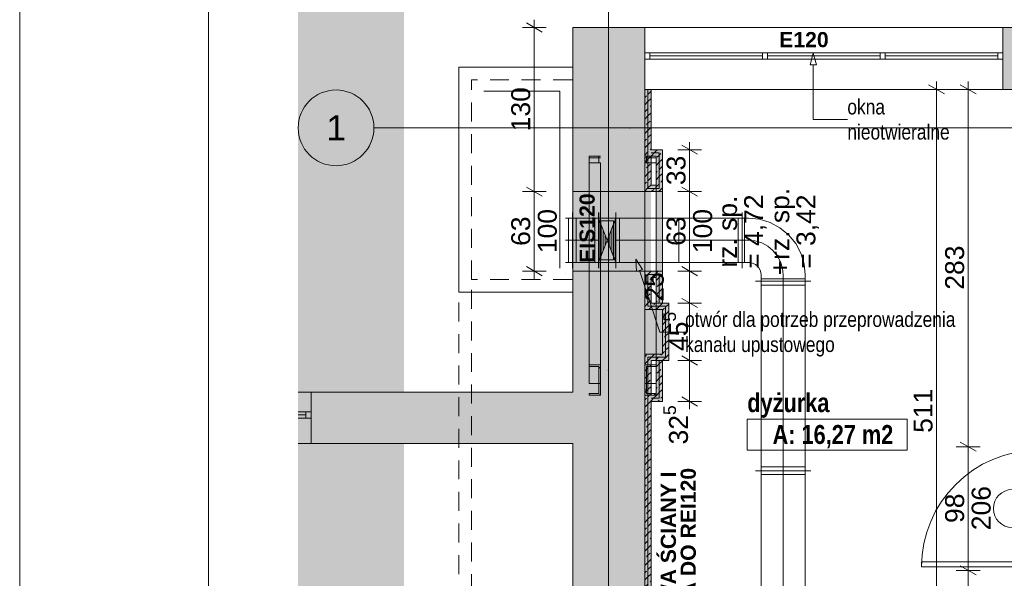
# Paper-space layout 'A-31 RZUT - PIĘTRO 1' of a CAD drawing. Header units: millimetres. Extents: x 0 to 800, y 0 to 594.
# Tile 7 of 21: x 0 to 156, y 341 to 430. Entities that reach past the tile are written whole.
import ezdxf
from ezdxf.xclip import XClip

# ---------------------------------------------------------------- set-up
doc = ezdxf.new("R2010")
doc.units = ezdxf.units.MM
doc.header["$MEASUREMENT"] = 0
doc.header["$XCLIPFRAME"] = 0
for name, pattern in [('ACAD_ISO02W100', [15, 12, -3]), ('DASHDOT', [254, 127, -63.5, 0, -63.5]), ('DASHDOTX2', [1000, 500, -250, 0, -250]), ('Przer. długie kreski', [2.5, 1.5, -1]), ('PRZERYWANA_DU_A', [550, 350, -200])]:
    doc.linetypes.add(name, pattern=pattern)
for name, color, linetype, lineweight in [('0_Nr_pióra__2', 8, 'Continuous', 13), ('A_Arkusz_Nr_pióra__1', 7, 'Continuous', 20), ('A_strefy_Nr_pióra__1', 7, 'Continuous', 20), ('A_wymiary_Nr_pióra__1', 7, 'Continuous', 20), ('A_wymiary_Nr_pióra__2', 8, 'Continuous', 13), ('A_ściany proj_Nr_pióra__1', 7, 'Continuous', 20), ('A_ściany proj_Nr_pióra__2', 8, 'Continuous', 13), ('A_ściany_Nr_pióra__1', 7, 'Continuous', 20), ('Drzwi Archicad_Nr_pióra__3', 252, 'Continuous', 13), ('Znaczniki drzwi Archicada_Nr_pióra__3', 252, 'Continuous', 13)]:
    doc.layers.add(name, color=color, linetype=linetype, lineweight=lineweight)
for name, color, linetype in [('A_konstrukcja stalowa', 7, 'Continuous'), ('A_podrys', 7, 'Continuous'), ('A_ppoż proj', 7, 'Continuous'), ('A_ściany', 7, 'Continuous'), ('A_ściany proj', 7, 'Continuous')]:
    doc.layers.add(name, color=color, linetype=linetype)
for name, color, linetype, lineweight, true_color in [('A_konstrukcja stalowa_Nr_pióra__10', 7, 'Continuous', 13, 0x4b4b4b), ('A_konstrukcja stalowa_Nr_pióra__20', 252, 'Continuous', 5, 0x696969), ('A_opis_Nr_pióra__255', 7, 'Continuous', 15, 0x242424), ('A_opis_Nr_pióra__8', 7, 'Continuous', 13, 0x4c4c4c), ('A_osie_Nr_pióra__16', 7, 'Continuous', 5, 0x0f0f0f), ('A_osie_Nr_pióra__76', 7, 'Continuous', 5, 0x2d2d2d), ('A_ppoż proj_Nr_pióra__8', 7, 'Continuous', 13, 0x4c4c4c), ('A_sanitarne_Nr_pióra__6', 7, 'Continuous', 13, 0xa9a9a9), ('A_ściany proj_Nr_pióra__10', 7, 'Continuous', 13, 0x4b4b4b), ('A_ściany proj_Nr_pióra__26', 7, 'Continuous', 5, 0x0f0f0f), ('A_ściany_Nr_pióra__10', 7, 'Continuous', 13, 0x4b4b4b), ('A_ściany_Nr_pióra__19', 7, 'Continuous', 5, 0x191919), ('Okna Archicada_Nr_pióra__19', 7, 'Continuous', 5, 0x191919)]:
    doc.layers.add(name, color=color, linetype=linetype, lineweight=lineweight, true_color=true_color)
doc.styles.add('STYL_AUTOMATYCZNY_1', font='arial.ttf')
doc.styles.add('STYL_AUTOMATYCZNY_2', font='ARIALN.TTF')
doc.styles.add('STYL_AUTOMATYCZNY_3', font='arial.ttf')
doc.styles.add('STYL_AUTOMATYCZNY_5', font='arial.ttf')
doc.styles.add('STYL_AUTOMATYCZNY_6', font='ARIALN.TTF')
pattern_1 = [(45, (-3193.413, -647.603), (-3.232892, 3.232892), []), (45, (-3194.4907, -646.525), (-3.232892, 3.232892), [])]
pattern_2 = [(45, (-3193.4131, -647.6028), (-1.1404925, 1.1404925), []), (45, (-3192.2726, -647.6028), (-1.1404925, 1.1404925), [0.80646, -0.40322])]

# ---------------------------------------------------------------- blocks, each defined once
blk = doc.blocks.new('Rysunek_1_1', base_point=(-3193.41, -647.6))
at = {"linetype": 'Continuous', "lineweight": 0, "true_color": 0x484848}
blk.add_hatch(color=251, dxfattribs=at).paths.add_polyline_path([(44.07, 110.55), (60.84, 110.55), (60.84, 572.17), (374.97, 572.17), (374.97, 300.55), (544.97, 300.55), (544.97, 582.17), (44.07, 582.17)])
at = {"layer": 'A_konstrukcja stalowa', "linetype": 'Continuous', "lineweight": 0, "true_color": 0x4b4b4b}
h = blk.add_hatch(dxfattribs=at)
h.set_pattern_fill('steel_0001', color=251, style=0, pattern_type=2)
h.set_pattern_definition(pattern_1)
h.paths.add_polyline_path([(90.13, 370.22), (91.93, 370.22), (91.93, 375.02), (90.13, 375.02), (90.13, 374.77), (91.68, 374.77), (91.68, 370.47), (90.13, 370.47)])
h = blk.add_hatch(dxfattribs=at)
h.set_pattern_fill('steel_0001', color=251, style=0, pattern_type=2)
h.set_pattern_definition(pattern_1)
h.paths.add_polyline_path([(100.73, 370.22), (100.73, 370.47), (99.18, 370.47), (99.18, 374.77), (100.73, 374.77), (100.73, 375.02), (98.93, 375.02), (98.93, 370.22)])
at = {"layer": 'A_ppoż proj', "linetype": 'Continuous', "lineweight": 0, "true_color": 0x121212}
h = blk.add_hatch(color=250, dxfattribs=at)
h.paths.add_polyline_path([(98.93, 402.45), (87.52, 402.45), (87.52, 389.85), (98.93, 389.85), (98.93, 383.81), (101.72, 383.81), (101.72, 376.71), (98.93, 376.71), (98.93, 308.11), (99.93, 308.11), (99.93, 369.22), (101.73, 369.22), (101.73, 375.71), (102.72, 375.71), (102.72, 384.81), (101.73, 384.81), (101.73, 389.85), (99.93, 389.85), (99.93, 402.45), (101.73, 402.45), (101.73, 409.08), (99.93, 409.08), (99.93, 418.65), (98.93, 418.65)])
h.paths.add_polyline_path([(99.93, 384.81), (99.93, 388.85), (100.73, 388.85), (100.73, 384.81)], flags=0)
h.paths.add_polyline_path([(99.93, 403.45), (99.93, 408.08), (100.73, 408.08), (100.73, 403.45)], flags=0)
h.paths.add_polyline_path([(99.93, 370.22), (99.93, 375.71), (100.73, 375.71), (100.73, 370.22)], flags=0)
at = {"layer": 'A_ppoż proj', "linetype": 'Continuous', "lineweight": 0, "true_color": 0x161616}
blk.add_hatch(color=250, dxfattribs=at).paths.add_polyline_path([(100.73, 402.45), (100.73, 389.85), (101.73, 389.85), (101.73, 402.45)])
at = {"layer": 'A_ściany', "linetype": 'Continuous', "lineweight": 0, "true_color": 0x000000}
for points in [[(98.93, 428.45), (87.52, 428.45), (98.93, 418.65)], [(87.52, 428.45), (87.52, 402.45), (96.33, 402.45), (98.93, 402.45), (98.93, 418.65)], [(164.99, 418.65), (164.99, 428.45), (155.59, 428.45), (155.59, 418.65)], [(87.52, 383.81), (98.93, 383.81), (98.93, 389.85), (96.33, 389.85), (87.52, 389.85)], [(87.52, 383.81), (87.52, 376.71), (101.72, 376.71), (101.72, 383.81)], [(87.52, 376.71), (87.52, 308.11), (98.93, 308.11), (98.93, 376.71)], [(87.52, 362.58), (87.52, 370.68), (46.11, 370.68), (46.11, 362.58)]]:
    blk.add_hatch(color=18, dxfattribs=at).paths.add_polyline_path(points)
at = {"layer": 'A_ściany proj', "linetype": 'Continuous', "lineweight": 0, "true_color": 0x4b4b4b}
h = blk.add_hatch(dxfattribs=at)
h.set_pattern_fill('FP_65_0001', color=251, style=0, pattern_type=2)
h.set_pattern_definition(pattern_2)
h.paths.add_polyline_path([(98.93, 418.65), (98.93, 402.45), (99.43, 402.95), (99.43, 418.65)])
h = blk.add_hatch(dxfattribs=at)
h.set_pattern_fill('FP_65_0001', color=251, style=0, pattern_type=2)
h.set_pattern_definition(pattern_2)
h.paths.add_polyline_path([(99.93, 408.58), (99.93, 418.65), (99.43, 418.65), (99.43, 408.58)])
h = blk.add_hatch(dxfattribs=at)
h.set_pattern_fill('FP_65_0001', color=251, style=0, pattern_type=2)
h.set_pattern_definition(pattern_2)
h.paths.add_polyline_path([(99.43, 408.58), (99.43, 408.08), (99.93, 408.08), (99.93, 408.58)])
h = blk.add_hatch(dxfattribs=at)
h.set_pattern_fill('FP_65_0001', color=251, style=0, pattern_type=2)
h.set_pattern_definition(pattern_2)
h.paths.add_polyline_path([(101.73, 409.08), (99.93, 409.08), (99.93, 408.58), (101.23, 408.58)])
h = blk.add_hatch(dxfattribs=at)
h.set_pattern_fill('FP_65_0001', color=251, style=0, pattern_type=2)
h.set_pattern_definition(pattern_2)
h.paths.add_polyline_path([(99.93, 408.08), (100.73, 408.08), (101.23, 408.58), (99.93, 408.58)])
h = blk.add_hatch(dxfattribs=at)
h.set_pattern_fill('FP_65_0001', color=251, style=0, pattern_type=2)
h.set_pattern_definition(pattern_2)
h.paths.add_polyline_path([(100.73, 408.08), (100.73, 403.45), (101.23, 402.95), (101.23, 408.58)])
h = blk.add_hatch(dxfattribs=at)
h.set_pattern_fill('FP_65_0001', color=251, style=0, pattern_type=2)
h.set_pattern_definition(pattern_2)
h.paths.add_polyline_path([(101.73, 402.45), (101.73, 409.08), (101.23, 408.58), (101.23, 402.95)])
h = blk.add_hatch(dxfattribs=at)
h.set_pattern_fill('FP_65_0001', color=251, style=0, pattern_type=2)
h.set_pattern_definition(pattern_2)
h.paths.add_polyline_path([(99.43, 408.08), (99.43, 402.95), (99.93, 403.45), (99.93, 408.08)])
h = blk.add_hatch(dxfattribs=at)
h.set_pattern_fill('FP_65_0001', color=251, style=0, pattern_type=2)
h.set_pattern_definition(pattern_2)
h.paths.add_polyline_path([(98.93, 402.45), (101.73, 402.45), (101.23, 402.95), (99.43, 402.95)])
h = blk.add_hatch(dxfattribs=at)
h.set_pattern_fill('FP_65_0001', color=251, style=0, pattern_type=2)
h.set_pattern_definition(pattern_2)
h.paths.add_polyline_path([(100.73, 403.45), (99.93, 403.45), (99.43, 402.95), (101.23, 402.95)])
h = blk.add_hatch(dxfattribs=at)
h.set_pattern_fill('FP_65_0001', color=251, style=0, pattern_type=2)
h.set_pattern_definition(pattern_2)
h.paths.add_polyline_path([(98.93, 389.85), (98.93, 383.81), (99.43, 384.31), (99.43, 389.35)])
h = blk.add_hatch(dxfattribs=at)
h.set_pattern_fill('FP_65_0001', color=251, style=0, pattern_type=2)
h.set_pattern_definition(pattern_2)
h.paths.add_polyline_path([(101.73, 389.85), (98.93, 389.85), (99.43, 389.35), (101.23, 389.35)])
h = blk.add_hatch(dxfattribs=at)
h.set_pattern_fill('FP_65_0001', color=251, style=0, pattern_type=2)
h.set_pattern_definition(pattern_2)
h.paths.add_polyline_path([(101.73, 384.81), (101.73, 389.85), (101.23, 389.35), (101.23, 384.81)])
h = blk.add_hatch(dxfattribs=at)
h.set_pattern_fill('FP_65_0001', color=251, style=0, pattern_type=2)
h.set_pattern_definition(pattern_2)
h.paths.add_polyline_path([(99.93, 384.81), (99.93, 388.85), (99.43, 389.35), (99.43, 384.31)])
h = blk.add_hatch(dxfattribs=at)
h.set_pattern_fill('FP_65_0001', color=251, style=0, pattern_type=2)
h.set_pattern_definition(pattern_2)
h.paths.add_polyline_path([(99.93, 388.85), (100.73, 388.85), (101.23, 389.35), (99.43, 389.35)])
h = blk.add_hatch(dxfattribs=at)
h.set_pattern_fill('FP_65_0001', color=251, style=0, pattern_type=2)
h.set_pattern_definition(pattern_2)
h.paths.add_polyline_path([(100.73, 388.85), (100.73, 384.81), (101.23, 384.81), (101.23, 389.35)])
h = blk.add_hatch(dxfattribs=at)
h.set_pattern_fill('FP_65_0001', color=251, style=0, pattern_type=2)
h.set_pattern_definition(pattern_2)
h.paths.add_polyline_path([(98.93, 383.81), (101.72, 383.81), (102.22, 384.31), (99.43, 384.31)])
h = blk.add_hatch(dxfattribs=at)
h.set_pattern_fill('FP_65_0001', color=251, style=0, pattern_type=2)
h.set_pattern_definition(pattern_2)
h.paths.add_polyline_path([(102.72, 384.81), (99.93, 384.81), (99.43, 384.31), (102.22, 384.31)])
h = blk.add_hatch(dxfattribs=at)
h.set_pattern_fill('FP_65_0001', color=251, style=0, pattern_type=2)
h.set_pattern_definition(pattern_2)
h.paths.add_polyline_path([(101.72, 383.81), (101.72, 376.71), (102.22, 376.21), (102.22, 384.31)])
h = blk.add_hatch(dxfattribs=at)
h.set_pattern_fill('FP_65_0001', color=251, style=0, pattern_type=2)
h.set_pattern_definition(pattern_2)
h.paths.add_polyline_path([(102.72, 375.71), (102.72, 384.81), (102.22, 384.31), (102.22, 376.21)])
h = blk.add_hatch(dxfattribs=at)
h.set_pattern_fill('FP_65_0001', color=251, style=0, pattern_type=2)
h.set_pattern_definition(pattern_2)
h.paths.add_polyline_path([(98.93, 376.71), (98.93, 308.11), (99.43, 308.11), (99.43, 376.21)])
h = blk.add_hatch(dxfattribs=at)
h.set_pattern_fill('FP_65_0001', color=251, style=0, pattern_type=2)
h.set_pattern_definition(pattern_2)
h.paths.add_polyline_path([(101.72, 376.71), (98.93, 376.71), (99.43, 376.21), (102.22, 376.21)])
h = blk.add_hatch(dxfattribs=at)
h.set_pattern_fill('FP_65_0001', color=251, style=0, pattern_type=2)
h.set_pattern_definition(pattern_2)
h.paths.add_polyline_path([(99.93, 369.72), (99.93, 375.71), (99.43, 376.21), (99.43, 369.72)])
h = blk.add_hatch(dxfattribs=at)
h.set_pattern_fill('FP_65_0001', color=251, style=0, pattern_type=2)
h.set_pattern_definition(pattern_2)
h.paths.add_polyline_path([(99.93, 375.71), (102.72, 375.71), (102.22, 376.21), (99.43, 376.21)])
h = blk.add_hatch(dxfattribs=at)
h.set_pattern_fill('FP_65_0001', color=251, style=0, pattern_type=2)
h.set_pattern_definition(pattern_2)
h.paths.add_polyline_path([(100.73, 375.71), (100.73, 370.22), (101.23, 369.72), (101.23, 375.71)])
h = blk.add_hatch(dxfattribs=at)
h.set_pattern_fill('FP_65_0001', color=251, style=0, pattern_type=2)
h.set_pattern_definition(pattern_2)
h.paths.add_polyline_path([(101.73, 369.22), (101.73, 375.71), (101.23, 375.71), (101.23, 369.72)])
h = blk.add_hatch(dxfattribs=at)
h.set_pattern_fill('FP_65_0001', color=251, style=0, pattern_type=2)
h.set_pattern_definition(pattern_2)
h.paths.add_polyline_path([(99.43, 369.72), (99.43, 369.22), (99.93, 369.22), (99.93, 369.72)])
h = blk.add_hatch(dxfattribs=at)
h.set_pattern_fill('FP_65_0001', color=251, style=0, pattern_type=2)
h.set_pattern_definition(pattern_2)
h.paths.add_polyline_path([(100.73, 370.22), (99.93, 370.22), (99.93, 369.72), (101.23, 369.72)])
h = blk.add_hatch(dxfattribs=at)
h.set_pattern_fill('FP_65_0001', color=251, style=0, pattern_type=2)
h.set_pattern_definition(pattern_2)
h.paths.add_polyline_path([(99.93, 369.22), (101.73, 369.22), (101.23, 369.72), (99.93, 369.72)])
h = blk.add_hatch(dxfattribs=at)
h.set_pattern_fill('FP_65_0001', color=251, style=0, pattern_type=2)
h.set_pattern_definition(pattern_2)
h.paths.add_polyline_path([(99.43, 369.22), (99.43, 308.11), (99.93, 308.11), (99.93, 369.22)])
at = {"layer": '0_Nr_pióra__2', "color": 8, "linetype": 'PRZERYWANA_DU_A', "lineweight": 13, "ltscale": 2, "flags": 128}
blk.add_lwpolyline([(544.97, 300.55), (374.97, 300.55), (374.97, 572.17), (60.84, 572.17), (60.84, 110.55)], dxfattribs=at)
at = {"layer": 'A_konstrukcja stalowa_Nr_pióra__10', "color": 251, "linetype": 'Continuous', "lineweight": 13, "ltscale": 2, "true_color": 0x4b4b4b, "flags": 128}
for points in [[(90.13, 370.22), (91.93, 370.22), (91.93, 375.02), (90.13, 375.02), (90.13, 374.77), (91.68, 374.77), (91.68, 370.47), (90.13, 370.47)], [(100.73, 370.22), (98.93, 370.22), (98.93, 375.02), (100.73, 375.02), (100.73, 374.77), (99.18, 374.77), (99.18, 370.47), (100.73, 370.47)]]:
    blk.add_lwpolyline(points, close=True, dxfattribs=at)
at = {"layer": 'A_konstrukcja stalowa_Nr_pióra__20', "color": 251, "linetype": 'Continuous', "lineweight": 5, "ltscale": 2, "true_color": 0x696969}
for p, q in [((90.13, 407.01), (90.13, 408.08)), ((90.13, 408.08), (91.93, 408.08)), ((90.13, 407.82), (91.93, 407.82)), ((90.13, 372.08), (90.13, 407.01)), ((90.13, 407.01), (91.93, 407.01)), ((91.68, 408.08), (91.68, 407.01)), ((91.93, 372.08), (91.93, 407.01)), ((100.73, 408.08), (98.93, 408.08)), ((100.73, 407.82), (98.93, 407.82)), ((100.73, 407.01), (98.93, 407.01)), ((98.93, 372.08), (98.93, 407.01)), ((99.18, 408.08), (99.18, 407.01)), ((100.73, 407.01), (100.73, 408.08)), ((100.73, 372.08), (100.73, 407.01)), ((91.93, 372.08), (90.13, 372.08)), ((98.93, 372.08), (100.73, 372.08))]:
    blk.add_line(p, q, dxfattribs=at)
at = {"layer": 'A_opis_Nr_pióra__255', "color": 250, "linetype": 'Continuous', "lineweight": 15, "ltscale": 2, "true_color": 0x242424}
for p, q in [((125.59, 424.4), (125.09, 422.54)), ((125.59, 424.4), (126.09, 422.54)), ((126.09, 422.54), (125.09, 422.54)), ((125.59, 422.54), (125.59, 413.87)), ((125.59, 413.87), (130.99, 413.87)), ((97.53, 391.74), (98.58, 390.12)), ((97.53, 391.74), (97.63, 389.81)), ((98.58, 390.12), (97.63, 389.81)), ((98.11, 389.97), (101.29, 380.22)), ((101.29, 380.22), (105.31, 380.22))]:
    blk.add_line(p, q, dxfattribs=at)
at = {"layer": 'A_osie_Nr_pióra__16', "color": 250, "linetype": 'DASHDOTX2', "lineweight": 5, "ltscale": 2, "true_color": 0x0f0f0f}
for p, q in [((93.18, 374.19), (93.18, 449.96)), ((96.57, 412.55), (56.07, 412.55)), ((544.97, 412.55), (96.57, 412.55)), ((96.57, 412.55), (96.57, 412.55)), ((93.18, 374.19), (93.18, 110.55))]:
    blk.add_line(p, q, dxfattribs=at)
for p in [(96.57, 412.55), (93.18, 374.19), (93.18, 374.19)]:
    blk.add_point(p, dxfattribs=at)
at = {"layer": 'A_osie_Nr_pióra__76', "color": 250, "linetype": 'Continuous', "lineweight": 5, "ltscale": 2, "true_color": 0x2d2d2d}
blk.add_circle((50.07, 412.55), 6, dxfattribs=at)
at = {"layer": 'A_sanitarne_Nr_pióra__6', "color": 253, "linetype": 'Continuous', "lineweight": 13, "ltscale": 2, "true_color": 0xa9a9a9}
for p, q in [((73.48, 418.35), (85.48, 418.35)), ((85.48, 418.35), (85.48, 394.75)), ((87.48, 399.15), (87.48, 390.35)), ((87.48, 399.15), (87.48, 390.35)), ((91.63, 399.15), (91.63, 390.35)), ((91.64, 399.15), (91.64, 390.35)), ((94.33, 390.35), (94.33, 399.15)), ((114.33, 399.15), (114.33, 390.35)), ((86.38, 398.25), (115.33, 398.25)), ((86.88, 398.25), (86.88, 391.25)), ((88.08, 398.25), (88.08, 391.25)), ((91.04, 398.25), (91.04, 391.25)), ((94.33, 398.25), (91.63, 391.25)), ((91.63, 398.25), (94.33, 391.25)), ((91.71, 398.04), (91.71, 391.45)), ((93.98, 397.85), (91.98, 397.85)), ((91.98, 397.85), (91.98, 391.65)), ((93.98, 391.65), (93.98, 397.85)), ((94.25, 398.04), (94.25, 391.45)), ((94.93, 391.25), (94.93, 398.25)), ((104.33, 398.25), (104.33, 391.25)), ((113.73, 391.25), (113.73, 398.25)), ((114.73, 398.25), (114.73, 391.25)), ((92.03, 397.22), (92.03, 392.28)), ((92.35, 396.39), (92.35, 393.1)), ((93.62, 396.39), (93.62, 393.1)), ((93.94, 397.22), (93.94, 392.28)), ((85.48, 394.75), (85.48, 390.35)), ((92.67, 395.57), (92.67, 393.92)), ((93.3, 395.57), (93.3, 393.92)), ((115.33, 391.25), (86.38, 391.25)), ((91.98, 391.65), (93.98, 391.65)), ((72.58, 389.45), (72.58, 389.45)), ((86.38, 389.45), (86.38, 389.45)), ((125.23, 388.25), (116.43, 388.25)), ((117.33, 389.25), (117.33, 319.51)), ((124.33, 388.65), (117.33, 388.65)), ((124.33, 319.51), (124.33, 389.25)), ((124.33, 387.65), (117.33, 387.65)), ((124.33, 358.85), (117.33, 358.85)), ((125.23, 358.25), (116.43, 358.25)), ((124.33, 357.65), (117.33, 357.65))]:
    blk.add_line(p, q, dxfattribs=at)
at = {"layer": 'A_sanitarne_Nr_pióra__6', "color": 253, "linetype": 'DASHDOT', "lineweight": 13, "ltscale": 2, "true_color": 0xa9a9a9}
for p, q in [((86.38, 394.75), (91.64, 394.75)), ((94.33, 394.75), (115.33, 394.75)), ((120.83, 389.25), (120.83, 310.11))]:
    blk.add_line(p, q, dxfattribs=at)
at = {"layer": 'A_sanitarne_Nr_pióra__6', "color": 253, "linetype": 'Continuous', "lineweight": 13, "ltscale": 2, "true_color": 0xa9a9a9, "flags": 128}
for points in [[(115.33, 398.25), (117.09, 398.07), (118.78, 397.56), (120.33, 396.73), (121.7, 395.61), (122.82, 394.25), (123.65, 392.69), (124.16, 391), (124.33, 389.25)], [(115.33, 398.25), (117.09, 398.07), (118.78, 397.56), (120.33, 396.73), (121.7, 395.61), (122.82, 394.25), (123.65, 392.69), (124.16, 391), (124.33, 389.25)], [(115.33, 391.25), (115.72, 391.21), (116.1, 391.09), (116.45, 390.91), (116.75, 390.66), (117, 390.36), (117.18, 390.01), (117.3, 389.64), (117.33, 389.25)], [(115.33, 391.25), (115.72, 391.21), (116.1, 391.09), (116.45, 390.91), (116.75, 390.66), (117, 390.36), (117.18, 390.01), (117.3, 389.64), (117.33, 389.25)], [(115.33, 391.25), (115.72, 391.21), (116.1, 391.09), (116.45, 390.91), (116.75, 390.66), (117, 390.36), (117.18, 390.01), (117.3, 389.64), (117.33, 389.25)]]:
    blk.add_lwpolyline(points, dxfattribs=at)
at = {"layer": 'A_sanitarne_Nr_pióra__6', "color": 253, "linetype": 'DASHDOT', "lineweight": 13, "ltscale": 2, "true_color": 0xa9a9a9, "flags": 128}
blk.add_lwpolyline([(115.33, 394.75), (116.41, 394.64), (117.44, 394.33), (118.39, 393.82), (119.22, 393.14), (119.91, 392.3), (120.42, 391.35), (120.73, 390.32), (120.83, 389.25)], dxfattribs=at)
at = {"layer": 'A_strefy_Nr_pióra__1', "color": 7, "linetype": 'Continuous', "lineweight": 20, "ltscale": 2}
for p, q in [((115.16, 366.42), (115.16, 361.48)), ((115.16, 366.42), (140.47, 366.42)), ((140.47, 366.42), (140.47, 361.48)), ((115.16, 361.48), (140.47, 361.48))]:
    blk.add_line(p, q, dxfattribs=at)
at = {"layer": 'A_wymiary_Nr_pióra__1', "color": 7, "linetype": 'Continuous', "lineweight": 20, "ltscale": 2}
for p, q in [((82.69, 427.73), (80.19, 429.17)), ((146.36, 417.93), (143.86, 419.37)), ((151.36, 417.93), (148.86, 419.37)), ((107.27, 408.36), (104.77, 409.8)), ((80.19, 403.17), (82.69, 401.73)), ((104.77, 403.17), (107.27, 401.73)), ((80.19, 390.57), (82.69, 389.13)), ((104.77, 390.57), (107.27, 389.13)), ((104.77, 385.53), (107.27, 384.09)), ((104.77, 376.43), (107.27, 374.99)), ((104.77, 369.94), (107.27, 368.5)), ((148.86, 362.78), (151.36, 361.34)), ((148.86, 343.18), (151.36, 341.74))]:
    blk.add_line(p, q, dxfattribs=at)
at = {"layer": 'A_wymiary_Nr_pióra__2', "color": 8, "linetype": 'Continuous', "lineweight": 13, "ltscale": 2}
for p, q in [((81.44, 428.45), (81.44, 429.67)), ((83.31, 428.45), (79.56, 428.45)), ((81.44, 402.45), (81.44, 428.45)), ((145.11, 418.65), (145.11, 419.87)), ((150.11, 418.65), (150.11, 419.87)), ((146.99, 418.65), (143.24, 418.65)), ((145.11, 316.41), (145.11, 418.65)), ((151.99, 418.65), (148.24, 418.65)), ((150.11, 362.06), (150.11, 418.65)), ((106.02, 409.08), (106.02, 410.31)), ((107.89, 409.08), (104.14, 409.08)), ((106.02, 402.45), (106.02, 409.08)), ((83.31, 402.45), (79.56, 402.45)), ((81.44, 389.85), (81.44, 402.45)), ((107.89, 402.45), (104.14, 402.45)), ((106.02, 389.85), (106.02, 402.45)), ((83.31, 389.85), (79.56, 389.85)), ((81.44, 388.62), (81.44, 389.85)), ((107.89, 389.85), (104.14, 389.85)), ((106.02, 384.81), (106.02, 389.85)), ((107.89, 384.81), (104.14, 384.81)), ((106.02, 375.71), (106.02, 384.81)), ((107.89, 375.71), (104.14, 375.71)), ((106.02, 369.22), (106.02, 375.71)), ((107.89, 369.22), (104.14, 369.22)), ((106.02, 368), (106.02, 369.22)), ((151.99, 362.06), (148.24, 362.06)), ((150.11, 342.46), (150.11, 362.06)), ((151.99, 342.46), (148.24, 342.46)), ((150.11, 316.41), (150.11, 342.46))]:
    blk.add_line(p, q, dxfattribs=at)
at = {"layer": 'A_ściany proj_Nr_pióra__1', "color": 7, "linetype": 'Continuous', "lineweight": 20, "ltscale": 2, "flags": 128}
for points in [[(98.93, 418.65), (98.93, 402.45)], [(99.93, 409.08), (99.93, 418.65)], [(101.73, 409.08), (99.93, 409.08)], [(101.73, 402.45), (101.73, 409.08)], [(99.93, 403.45), (99.93, 408.08)], [(99.93, 408.08), (100.73, 408.08)], [(100.73, 408.08), (100.73, 403.45)], [(98.93, 402.45), (101.73, 402.45)], [(100.73, 403.45), (99.93, 403.45)], [(98.93, 389.85), (98.93, 383.81)], [(101.73, 389.85), (98.93, 389.85)], [(101.73, 384.81), (101.73, 389.85)], [(99.93, 384.81), (99.93, 388.85)], [(99.93, 388.85), (100.73, 388.85)], [(100.73, 388.85), (100.73, 384.81)], [(98.93, 383.81), (101.72, 383.81)], [(102.72, 384.81), (99.93, 384.81)], [(101.72, 383.81), (101.72, 376.71)], [(102.72, 375.71), (102.72, 384.81)], [(98.93, 376.71), (98.93, 308.11)], [(101.72, 376.71), (98.93, 376.71)], [(99.93, 370.22), (99.93, 375.71)], [(99.93, 375.71), (102.72, 375.71)], [(100.73, 375.71), (100.73, 370.22)], [(101.73, 369.22), (101.73, 375.71)], [(100.73, 370.22), (99.93, 370.22)], [(99.93, 308.11), (99.93, 369.22)], [(99.93, 369.22), (101.73, 369.22)]]:
    blk.add_lwpolyline(points, dxfattribs=at)
at = {"layer": 'A_ściany proj_Nr_pióra__10', "color": 251, "linetype": 'Continuous', "lineweight": 13, "ltscale": 2, "true_color": 0x4b4b4b}
for p, q in [((99.43, 418.65), (99.43, 408.58)), ((99.43, 408.58), (99.43, 418.65)), ((99.43, 408.58), (99.43, 402.95)), ((99.43, 402.95), (99.43, 408.58)), ((101.23, 408.58), (99.93, 408.58)), ((99.93, 408.58), (101.23, 408.58)), ((101.23, 402.95), (101.23, 408.58)), ((101.23, 408.58), (101.23, 402.95)), ((101.23, 402.95), (99.43, 402.95)), ((99.43, 402.95), (101.23, 402.95)), ((99.43, 384.31), (99.43, 389.35)), ((99.43, 389.35), (99.43, 384.31)), ((101.23, 389.35), (99.43, 389.35)), ((99.43, 389.35), (101.23, 389.35)), ((101.23, 384.81), (101.23, 389.35)), ((101.23, 389.35), (101.23, 384.81)), ((102.22, 384.31), (99.43, 384.31)), ((99.43, 384.31), (102.22, 384.31)), ((102.22, 376.21), (102.22, 384.31)), ((102.22, 384.31), (102.22, 376.21)), ((99.43, 376.21), (99.43, 369.72)), ((99.43, 369.72), (99.43, 376.21)), ((99.43, 376.21), (102.22, 376.21)), ((102.22, 376.21), (99.43, 376.21)), ((101.23, 369.72), (101.23, 375.71)), ((101.23, 375.71), (101.23, 369.72)), ((99.43, 369.72), (99.43, 308.11)), ((99.43, 308.11), (99.43, 369.72)), ((99.93, 369.72), (101.23, 369.72)), ((101.23, 369.72), (99.93, 369.72))]:
    blk.add_line(p, q, dxfattribs=at)
at = {"layer": 'A_ściany proj_Nr_pióra__2', "color": 8, "linetype": 'Continuous', "lineweight": 13, "ltscale": 2, "flags": 128}
for points in [[(99.43, 418.65), (98.93, 418.65)], [(99.93, 418.65), (99.43, 418.65)], [(101.23, 384.81), (100.73, 384.81)], [(101.73, 384.81), (101.23, 384.81)], [(101.23, 375.71), (100.73, 375.71)], [(101.73, 375.71), (101.23, 375.71)]]:
    blk.add_lwpolyline(points, dxfattribs=at)
at = {"layer": 'A_ściany proj_Nr_pióra__26', "color": 250, "linetype": 'ACAD_ISO02W100', "lineweight": 5, "ltscale": 2, "true_color": 0x0f0f0f, "flags": 128}
for points in [[(100.73, 402.45), (100.73, 389.85)], [(101.23, 402.45), (100.73, 402.45)], [(101.73, 402.45), (101.23, 402.45)], [(101.73, 389.85), (101.73, 402.45)], [(101.23, 389.85), (100.73, 389.85)], [(101.73, 389.85), (101.23, 389.85)]]:
    blk.add_lwpolyline(points, dxfattribs=at)
at = {"layer": 'A_ściany_Nr_pióra__1', "color": 7, "linetype": 'Continuous', "lineweight": 20, "ltscale": 2}
for p, q in [((98.93, 428.45), (98.93, 418.65)), ((155.59, 428.45), (155.59, 418.65)), ((96.33, 402.45), (87.52, 402.45)), ((96.33, 402.45), (98.93, 402.45)), ((96.33, 389.85), (87.52, 389.85)), ((96.33, 389.85), (98.93, 389.85)), ((46.11, 370.68), (46.11, 362.58))]:
    blk.add_line(p, q, dxfattribs=at)
at = {"layer": 'A_ściany_Nr_pióra__1', "color": 7, "linetype": 'Continuous', "lineweight": 20, "ltscale": 2, "flags": 128}
for points in [[(98.93, 428.45), (87.52, 428.45)], [(87.52, 428.45), (87.52, 402.45)], [(164.99, 428.45), (155.59, 428.45)], [(98.93, 402.45), (98.93, 418.65)], [(155.59, 418.65), (161.11, 418.65)], [(87.52, 389.85), (87.52, 383.81)], [(98.93, 383.81), (98.93, 389.85)], [(87.52, 383.81), (87.52, 376.71)], [(101.72, 383.81), (98.93, 383.81)], [(101.72, 376.71), (101.72, 383.81)], [(87.52, 376.71), (87.52, 370.68)], [(98.93, 376.71), (101.72, 376.71)], [(98.93, 308.11), (98.93, 376.71)], [(87.52, 370.68), (46.11, 370.68)], [(46.11, 362.58), (87.52, 362.58)], [(87.52, 362.58), (87.52, 308.11)]]:
    blk.add_lwpolyline(points, dxfattribs=at)
at = {"layer": 'A_ściany_Nr_pióra__10', "color": 251, "linetype": 'Continuous', "lineweight": 13, "ltscale": 2, "true_color": 0x4b4b4b}
for p, q in [((87.44, 422.15), (69.52, 422.15)), ((69.52, 386.55), (69.52, 422.15)), ((87.44, 386.55), (69.52, 386.55))]:
    blk.add_line(p, q, dxfattribs=at)
at = {"layer": 'A_ściany_Nr_pióra__10', "color": 251, "linetype": 'Przer. długie kreski', "lineweight": 13, "ltscale": 2, "true_color": 0x4b4b4b}
for p, q in [((87.44, 420.15), (71.52, 420.15)), ((71.52, 388.55), (71.52, 420.15)), ((71.52, 268.89), (71.52, 388.55)), ((87.44, 388.55), (71.52, 388.55)), ((69.52, 266.89), (69.52, 386.55))]:
    blk.add_line(p, q, dxfattribs=at)
at = {"layer": 'A_ściany_Nr_pióra__19', "color": 250, "linetype": 'Continuous', "lineweight": 5, "ltscale": 2, "true_color": 0x191919}
for p, q in [((155.59, 428.45), (98.93, 428.45)), ((98.93, 418.65), (155.59, 418.65)), ((46.11, 370.68), (44.07, 370.68)), ((44.07, 362.58), (46.11, 362.58))]:
    blk.add_line(p, q, dxfattribs=at)
at = {"layer": 'Drzwi Archicad_Nr_pióra__3', "color": 252, "linetype": 'Continuous', "lineweight": 13, "ltscale": 2}
for p, q in [((161.21, 343.82), (142.73, 343.82)), ((142.73, 343.82), (142.73, 343.02)), ((142.73, 343.02), (161.21, 343.02))]:
    blk.add_line(p, q, dxfattribs=at)
blk.add_arc((161.21, 343.02), 18.48, 90, 180, dxfattribs=at)
at = {"layer": 'Okna Archicada_Nr_pióra__19', "color": 250, "linetype": 'Continuous', "lineweight": 5, "ltscale": 2, "true_color": 0x191919}
for p, q in [((155.59, 424.45), (98.93, 424.45)), ((98.93, 424.45), (98.93, 423.45)), ((99.73, 424.45), (99.73, 423.45)), ((99.73, 423.95), (117.55, 423.95)), ((117.55, 424.45), (117.55, 423.45)), ((118.35, 424.45), (118.35, 423.45)), ((118.35, 423.95), (136.17, 423.95)), ((136.17, 424.45), (136.17, 423.45)), ((136.97, 424.45), (136.97, 423.45)), ((136.97, 423.95), (154.79, 423.95)), ((154.79, 424.45), (154.79, 423.45)), ((155.59, 423.45), (155.59, 424.45)), ((98.93, 423.45), (155.59, 423.45)), ((96.33, 402.45), (87.52, 402.45)), ((87.52, 389.85), (87.52, 402.45)), ((96.33, 402.45), (98.93, 402.45)), ((98.93, 389.85), (98.93, 402.45)), ((96.33, 389.85), (87.52, 389.85)), ((96.33, 389.85), (98.93, 389.85)), ((46.11, 367.58), (44.07, 367.58)), ((44.07, 367.08), (45.31, 367.08)), ((44.07, 366.58), (46.11, 366.58)), ((45.31, 367.58), (45.31, 366.58)), ((46.11, 366.58), (46.11, 367.58))]:
    blk.add_line(p, q, dxfattribs=at)
at = {"layer": 'Znaczniki drzwi Archicada_Nr_pióra__3', "color": 252, "linetype": 'Continuous', "lineweight": 13, "ltscale": 2, "flags": 128}
blk.add_lwpolyline([(157.11, 355.26, 1), (157.11, 349.26, 1)], format="xyb", close=True, dxfattribs=at)
at = {"layer": 'A_opis_Nr_pióra__8', "color": 251, "linetype": 'Continuous', "lineweight": 13, "true_color": 0x4c4c4c, "char_height": 2.4, "attachment_point": 4, "style": 'STYL_AUTOMATYCZNY_2'}
for s, insert, width, line_spacing_factor in [('\\A1;{\\pql;\\fArial Narrow|b0|i0|c238|p0;\\W1.000000;okna nieotwieralne}', (130.99, 413.87), 16.5566, 0.994259), ('\\A1;{\\pql;\\fArial Narrow|b0|i0|c238|p0;\\W1.000000;otwór dla potrzeb przeprowadzenia \\P\\pql;\\fArial Narrow|b0|i0|c238|p0;\\W1.000000;kanału upustowego}', (105.31, 379.88), 40.4354, 0.992371)]:
    blk.add_mtext(s, dxfattribs=dict(at, insert=insert, width=width, line_spacing_factor=line_spacing_factor))
at = {"layer": 'A_osie_Nr_pióra__76', "color": 250, "linetype": 'Continuous', "lineweight": 5, "true_color": 0x2d2d2d, "insert": (48.54, 414.55), "char_height": 4, "attachment_point": 1, "style": 'STYL_AUTOMATYCZNY_1'}
blk.add_mtext('\\A1;{\\pql;\\pt0;\\fArial|b0|i0|c238|p0;\\W1.000000;1}', dxfattribs=at)
at = {"layer": 'A_ppoż proj_Nr_pióra__8', "color": 251, "linetype": 'Continuous', "lineweight": 13, "true_color": 0x4c4c4c, "insert": (124.12, 426.51), "char_height": 2.4, "attachment_point": 5, "style": 'STYL_AUTOMATYCZNY_3'}
blk.add_mtext('\\A1;{\\pqc;\\fArial|b1|i0|c238|p0;\\W1.000000;E\\fArial|b1|i0|c238|p0;\\W1.000000;12\\fArial|b1|i0|c238|p0;\\W1.000000;0}', dxfattribs=at)
at = {"layer": 'A_ppoż proj_Nr_pióra__8', "color": 251, "linetype": 'Continuous', "lineweight": 13, "true_color": 0x4c4c4c, "insert": (89.82, 396.68), "char_height": 2.4, "attachment_point": 5, "rotation": 90, "style": 'STYL_AUTOMATYCZNY_3'}
blk.add_mtext('\\A1;{\\pqc;\\fArial|b1|i0|c238|p0;\\W1.000000;EIS120}', dxfattribs=at)
at = {"layer": 'A_ppoż proj_Nr_pióra__8', "color": 251, "linetype": 'Continuous', "lineweight": 13, "true_color": 0x4c4c4c, "insert": (104.6, 341.37), "char_height": 2.4, "width": 36.8182, "attachment_point": 5, "rotation": 90, "line_spacing_factor": 0.785358, "style": 'STYL_AUTOMATYCZNY_3'}
blk.add_mtext('\\A1;{\\pqc;\\fArial|b1|i0|c238|p0;\\W1.000000;OBUDOWA ŚCIANY\\fArial|b1|i0|c238|p0;\\W1.000000; I STĘŻENIA\\fArial|b1|i0|c238|p0;\\W1.000000; DO REI120}', dxfattribs=at)
at = {"layer": 'A_strefy_Nr_pióra__1', "color": 7, "linetype": 'Continuous', "lineweight": 20, "char_height": 3, "attachment_point": 1, "style": 'STYL_AUTOMATYCZNY_6'}
for s, insert in [('\\A1;{\\pql;\\fArial Narrow|b1|i0|c238|p0;\\W1.000000;dyżurka}', (115.16, 370.53)), ('\\A1;{\\pql;\\fArial Narrow|b1|i0|c238|p0;\\W1.000000;A: 16,27 m2}', (119.16, 365.49))]:
    blk.add_mtext(s, dxfattribs=dict(at, insert=insert))
at = {"layer": 'A_wymiary_Nr_pióra__1', "color": 7, "linetype": 'Continuous', "lineweight": 20, "char_height": 3, "attachment_point": 7, "rotation": 90, "style": 'STYL_AUTOMATYCZNY_5'}
for s, insert, width in [('\\A1;{\\pql;\\fArial|b0|i0|c238|p0;\\W1.000000;130}', (80.84, 412.01), 6.8645), ('\\A1;{\\pql;\\fArial|b0|i0|c238|p0;\\W1.000000;33}', (105.42, 403.48), 4.5763), ('\\A1;{\\pql;\\fArial|b0|i0|c238|p0;\\W1.000000;100}', (85.04, 392.71), 6.8645), ('\\A1;{\\pql;\\fArial|b0|i0|c238|p0;\\W1.000000;100}', (109.62, 392.71), 6.8645), ('\\A1;{\\pql;\\fArial|b0|i0|c238|p0;\\W1.000000;63}', (80.84, 393.86), 4.5763), ('\\A1;{\\pql;\\fArial|b0|i0|c238|p0;\\W1.000000;63}', (105.42, 393.86), 4.5763), ('\\A1;{\\pql;\\fArial|b0|i0|c238|p0;\\W1.000000;283}', (149.51, 386.92), 6.8645), ('\\A1;{\\pql;\\fArial|b0|i0|c238|p0;\\W1.000000;25}', (101.97, 385.04), 4.5763), ('\\A1;{\\pql;\\fArial|b0|i0|c238|p0;\\W1.000000;511}', (144.51, 364.25), 6.5592), ('\\A1;{\\pql;\\fArial|b0|i0|c238|p0;\\W1.000000;206}', (153.71, 348.83), 6.8645), ('\\A1;{\\pql;\\fArial|b0|i0|c238|p0;\\W1.000000;98}', (149.51, 349.97), 4.5763)]:
    blk.add_mtext(s, dxfattribs=dict(at, insert=insert, width=width))
at = {"layer": 'A_wymiary_Nr_pióra__1', "color": 7, "linetype": 'Continuous', "lineweight": 20, "insert": (110.53, 396.12), "char_height": 3, "width": 14.6801, "attachment_point": 2, "rotation": 90, "line_spacing_factor": 0.826765, "style": 'STYL_AUTOMATYCZNY_5'}
blk.add_mtext('\\A1;{\\pqc;\\fArial|b0|i0|c238|p0;\\W1.000000;rz. sp. = 4,72 +rz. sp. = 3,42}', dxfattribs=at)
at = {"layer": 'A_wymiary_Nr_pióra__1', "color": 7, "linetype": 'Continuous', "lineweight": 20, "char_height": 3, "attachment_point": 7, "rotation": 90, "style": 'STYL_AUTOMATYCZNY_1'}
for s, insert in [('\\A1;{\\pql;\\fArial|b0|i0|c238|p0;\\W1.000000;45\\fArial|b0|i0|c238|p0;\\W1.000000;\\A1{\\H.66x;\\S5^  ;}}', (106.63, 377.21)), ('\\A1;{\\pql;\\fArial|b0|i0|c238|p0;\\W1.000000;32\\fArial|b0|i0|c238|p0;\\W1.000000;\\A1{\\H.66x;\\S5^  ;}}', (106.64, 362.41))]:
    blk.add_mtext(s, dxfattribs=dict(at, insert=insert))

psp = doc.layouts.new('A-31 RZUT - PIĘTRO 1')

# ---------------------------------------------------------------- linework, layer by layer
at = {"layer": 'A_Arkusz_Nr_pióra__1', "color": 7, "linetype": 'Continuous', "lineweight": 20}
psp.add_line((29.9, 589.1), (29.9, 4.9), dxfattribs=at)
at = {"layer": 'A_Arkusz_Nr_pióra__1', "color": 7, "linetype": 'Continuous', "lineweight": 20, "flags": 128}
psp.add_lwpolyline([(0, 594), (800, 594), (800, 0), (0, 0)], close=True, dxfattribs=at)

# ---------------------------------------------------------------- block references
at = {"layer": 'A_podrys', "color": 37, "linetype": 'Continuous', "lineweight": 5, "true_color": 0x656532}
ref = psp.add_blockref('Rysunek_1_1', (-3193.41, -647.6), dxfattribs=at)
XClip(ref).set_block_clipping_path([(44.069637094, 110.5468323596), (544.9695795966, 582.1668323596)])

doc.saveas('drawing.dxf')
